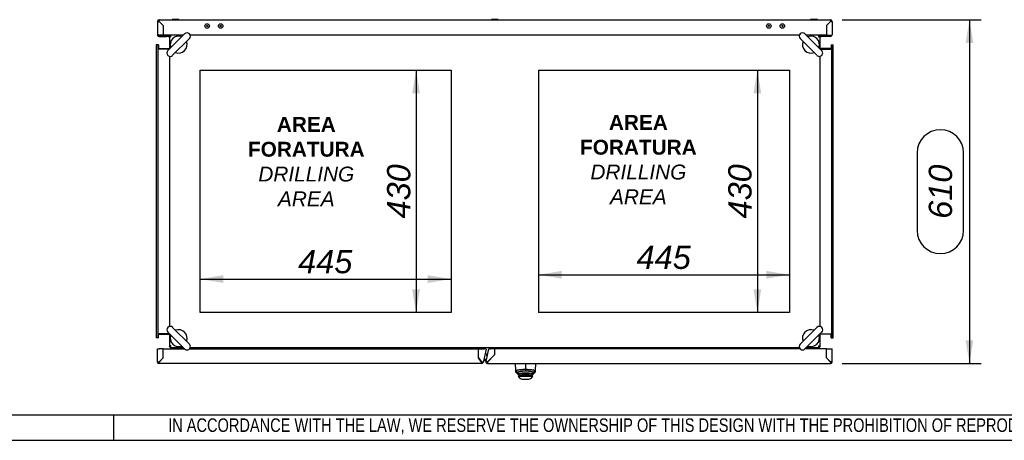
# Model space of a CAD drawing. Extents: x -12 to 412, y 11 to 308.
# Tile 6 of 11: x 202 to 319, y 11 to 61. Entities that reach past the tile are written whole.
import ezdxf
from ezdxf.lldxf.tags import DXFTag

# ---------------------------------------------------------------- set-up
doc = ezdxf.new("R2010")
doc.units = 0
doc.layers.get('0').update_dxf_attribs({"linetype": 'CONTINUOUS'})
for name, color, linetype in [('_TRANSLATION', 7, 'CONTINUOUS'), ('AE00100_03', 7, 'CONTINUOUS'), ('AE00121_01', 7, 'CONTINUOUS'), ('AE00198_03', 7, 'CONTINUOUS'), ('AE00219_03', 7, 'CONTINUOUS'), ('AE00715_01', 7, 'CONTINUOUS'), ('AE00992_10', 7, 'CONTINUOUS'), ('C0000000_06_GOMM', 7, 'CONTINUOUS'), ('DEFAULT', 7, 'CONTINUOUS'), ('DV4__TRANSLATION', 7, 'CONTINUOUS'), ('F0000000_08', 7, 'CONTINUOUS'), ('F0000000_12', 7, 'CONTINUOUS'), ('F0000000_13', 7, 'CONTINUOUS'), ('F0000000_42', 7, 'CONTINUOUS'), ('F0000000_43', 7, 'CONTINUOUS'), ('F0000000_45', 7, 'CONTINUOUS'), ('M0000000_14', 7, 'CONTINUOUS'), ('M0000000_37', 7, 'CONTINUOUS'), ('M0000000_38', 7, 'CONTINUOUS'), ('M0000000_39', 7, 'CONTINUOUS'), ('M0000000_60', 7, 'CONTINUOUS')]:
    doc.layers.add(name, color=color, linetype=linetype)
doc.styles.add('SEACAD_ARIAL', font='arial.ttf')
doc.styles.add('SEACAD_ARIALI', font='ariali.ttf')
tags = doc.linetypes.add('CENTER2', pattern=[28.575, 19.05, -3.175, 3.175, -3.175]).pattern_tags.tags
tags[10:11] = [DXFTag(74, 4), DXFTag(75, 0), DXFTag(340, '0'), DXFTag(46, 0.0), DXFTag(50, 0.0), DXFTag(44, 0.0), DXFTag(45, 0.0)]
tags[8:9] = [DXFTag(74, 4), DXFTag(75, 0), DXFTag(340, '0'), DXFTag(46, 0.0), DXFTag(50, 0.0), DXFTag(44, 0.0), DXFTag(45, 0.0)]
tags[6:7] = [DXFTag(74, 4), DXFTag(75, 0), DXFTag(340, '0'), DXFTag(46, 0.0), DXFTag(50, 0.0), DXFTag(44, 0.0), DXFTag(45, 0.0)]
tags[4:5] = [DXFTag(74, 4), DXFTag(75, 0), DXFTag(340, '0'), DXFTag(46, 0.0), DXFTag(50, 0.0), DXFTag(44, 0.0), DXFTag(45, 0.0)]
doc.dimstyles.new('ISO', dxfattribs={"dimtxt": 2.75, "dimasz": 2.75, "dimexe": 1.375, "dimexo": 1.375, "dimgap": 0.6875, "dimtad": 1, "dimdec": 1, "dimlfac": 15, "dimtxsty": 'SEACAD_ARIAL', "dimblk1": '_SE_FILLED', "dimblk2": '_SE_FILLED', "dimsah": 1, "dimcen": 1.375, "dimazin": 3, "dimtfac": 0.7, "dimtdec": 3, "dimtmove": 0, "dimatfit": 3})

# ---------------------------------------------------------------- blocks, each defined once
blk = doc.blocks.new('SE3')
at = {"layer": 'AE00100_03', "color": 7, "linetype": 'CONTINUOUS'}
for centre, radius in [((224.29, 59.97), 0.267), ((224.29, 59.97), 0.0667), ((225.89, 59.97), 0.267), ((225.89, 59.97), 0.0667), ((290.69, 59.97), 0.267), ((290.69, 59.97), 0.0667), ((292.29, 59.97), 0.267), ((292.29, 59.97), 0.0667)]:
    blk.add_circle(centre, radius, dxfattribs=at)
at = {"layer": 'AE00121_01', "color": 7, "linetype": 'CONTINUOUS'}
for radius, start, end in [(0.16, 83.6565, 251.3435), (0.147, 84.2187, 250.7813)]:
    blk.add_arc((257.46, 21.07), radius, start, end, dxfattribs=at)
at = {"layer": 'AE00198_03', "color": 7, "linetype": 'CONTINUOUS'}
for p, q in [((220.21, 21.8), (220.21, 21.77)), ((220.91, 21.77), (220.91, 21.8)), ((295.68, 21.8), (295.68, 21.77)), ((296.38, 21.77), (296.38, 21.8))]:
    blk.add_line(p, q, dxfattribs=at)
at = {"layer": 'AE00219_03', "color": 7, "linetype": 'CONTINUOUS'}
for p, q in [((220.96, 60.72), (220.16, 60.72)), ((220.16, 60.72), (220.16, 60.7)), ((220.96, 60.7), (220.96, 60.72)), ((258.69, 60.72), (257.89, 60.72)), ((257.89, 60.72), (257.89, 60.7)), ((258.69, 60.7), (258.69, 60.72)), ((296.43, 60.72), (295.63, 60.72)), ((295.63, 60.72), (295.63, 60.7)), ((296.43, 60.7), (296.43, 60.72))]:
    blk.add_line(p, q, dxfattribs=at)
at = {"layer": 'AE00715_01', "color": 7, "linetype": 'CONTINUOUS'}
for p, q in [((221.63, 59.04), (219.65, 57.06)), ((220.22, 56.5), (222.2, 58.48)), ((294.39, 58.48), (296.37, 56.5)), ((296.93, 57.06), (294.95, 59.04)), ((219.65, 23.74), (221.63, 21.76)), ((222.2, 22.33), (220.22, 24.31)), ((296.37, 24.31), (294.39, 22.33)), ((294.95, 21.76), (296.93, 23.74))]:
    blk.add_line(p, q, dxfattribs=at)
for centre, radius, start, end in [((220.93, 57.77), 1, 68.9605, 201.0395), ((221.92, 58.76), 0.4, 315, 135), ((294.67, 58.76), 0.4, 45, 225), ((295.66, 57.77), 1, 338.9605, 111.0395), ((219.94, 56.78), 0.4, 135, 315), ((220.93, 57.77), 1, 248.5782, 21.4218), ((295.66, 57.77), 1, 158.5782, 291.4218), ((296.65, 56.78), 0.4, 225, 45), ((219.94, 24.03), 0.4, 45, 225), ((220.93, 23.04), 1, 158.9605, 291.0395), ((220.93, 23.04), 1, 338.5782, 111.4218), ((295.66, 23.04), 1, 68.5782, 201.4218), ((295.66, 23.04), 1, 248.5782, 21.4218), ((296.65, 24.03), 0.4, 315, 135), ((221.92, 22.05), 0.4, 225, 45), ((294.67, 22.05), 0.4, 135, 315)]:
    blk.add_arc(centre, radius, start, end, dxfattribs=at)
at = {"layer": 'AE00992_10', "color": 7, "linetype": 'CONTINUOUS'}
for p, q in [((260.79, 19.2), (260.76, 20.04)), ((261.92, 20.02), (261.92, 19.36)), ((263.09, 20.04), (263.06, 19.2)), ((260.79, 19.03), (260.79, 19.2)), ((261.02, 18.98), (260.79, 19.2)), ((261.02, 18.81), (260.79, 19.03)), ((260.79, 19.03), (261.03, 18.8)), ((261.02, 18.98), (261.03, 18.84)), ((261.03, 18.84), (261.02, 18.84)), ((261.02, 18.84), (261.02, 18.81)), ((261.07, 18.77), (261.07, 18.85)), ((261.07, 18.7), (261.07, 18.77)), ((261.27, 18.57), (261.07, 18.77)), ((261.27, 18.5), (261.07, 18.7)), ((261.93, 19.36), (261.92, 19.13)), ((262.78, 18.77), (262.58, 18.57)), ((262.78, 18.7), (262.58, 18.5)), ((262.78, 18.77), (262.78, 18.86)), ((262.78, 18.77), (262.78, 18.7)), ((263.06, 19.2), (262.82, 18.98)), ((263.06, 19.03), (262.82, 18.81)), ((262.82, 18.8), (263.06, 19.03)), ((262.82, 18.84), (262.82, 18.98)), ((262.82, 18.81), (262.82, 18.84)), ((262.82, 18.84), (262.82, 18.84)), ((263.06, 19.2), (263.06, 19.03)), ((261.06, 18.5), (261.27, 18.5)), ((261.06, 18.5), (261.22, 18.34)), ((261.27, 18.57), (261.27, 18.5)), ((262.58, 18.5), (261.27, 18.5)), ((261.66, 18.17), (262.18, 18.17)), ((262.58, 18.5), (262.58, 18.57)), ((262.58, 18.5), (262.79, 18.5)), ((262.62, 18.34), (262.79, 18.5))]:
    blk.add_line(p, q, dxfattribs=at)
for centre, radius, start, end in [((261.92, 13.24), 5.67, 80.8971, 99.0474), ((261.66, 18.84), 0.667, 228.5904, 270), ((262.18, 18.84), 0.667, 270, 311.4096)]:
    blk.add_arc(centre, radius, start, end, dxfattribs=at)
for points, knots in [([(260.79, 19.2), (260.79, 19.21), (260.79, 19.21), (260.8, 19.22), (260.81, 19.23), (260.82, 19.24), (260.84, 19.24), (260.85, 19.25), (260.86, 19.25), (260.9, 19.26), (260.97, 19.28), (261.1, 19.3), (261.25, 19.32), (261.41, 19.34), (261.58, 19.35), (261.75, 19.36), (261.87, 19.36), (261.92, 19.36)], [0, 0, 0, 0, 0.050345, 0.095223, 0.134632, 0.168574, 0.197046, 0.220048, 0.23758, 0.249642, 0.383241, 0.499291, 0.605676, 0.70888, 0.808958, 0.905976, 1, 1, 1, 1]), ([(261.92, 19.13), (261.92, 19.13), (261.9, 19.13), (261.88, 19.13), (261.85, 19.13), (261.83, 19.13), (261.8, 19.13), (261.78, 19.13), (261.76, 19.13), (261.73, 19.13), (261.71, 19.13), (261.69, 19.13), (261.66, 19.13), (261.64, 19.12), (261.62, 19.12), (261.6, 19.12), (261.53, 19.11), (261.41, 19.1), (261.28, 19.08), (261.17, 19.06), (261.1, 19.04), (261.07, 19.02), (261.06, 19.01), (261.05, 19.01), (261.04, 19), (261.03, 18.99), (261.03, 18.98), (261.02, 18.98), (261.02, 18.98)], [0, 0, 0, 0, 0.016652, 0.03324, 0.049776, 0.066272, 0.082741, 0.099195, 0.115646, 0.132107, 0.14859, 0.165107, 0.18167, 0.198292, 0.214985, 0.23176, 0.248629, 0.372833, 0.49775, 0.62267, 0.748317, 0.784521, 0.82047, 0.856266, 0.892012, 0.927815, 0.963776, 1, 1, 1, 1]), ([(261.07, 18.77), (261.07, 18.77), (261.07, 18.77), (261.08, 18.78), (261.1, 18.79), (261.14, 18.8), (261.21, 18.82), (261.36, 18.84), (261.59, 18.86), (261.82, 18.87), (262.03, 18.87), (262.25, 18.86), (262.49, 18.84), (262.63, 18.82), (262.71, 18.8), (262.76, 18.79), (262.78, 18.78), (262.78, 18.77), (262.78, 18.77)], [0, 0, 0, 0, 0.025166, 0.054446, 0.087839, 0.125344, 0.199913, 0.250411, 0.382686, 0.499745, 0.500022, 0.617437, 0.74953, 0.800636, 0.874573, 0.925008, 0.966819, 1, 1, 1, 1]), ([(262.58, 18.57), (262.58, 18.57), (262.58, 18.58), (262.57, 18.59), (262.55, 18.59), (262.52, 18.61), (262.47, 18.62), (262.39, 18.64), (262.29, 18.65), (262.14, 18.67), (261.92, 18.68), (261.71, 18.67), (261.55, 18.65), (261.45, 18.64), (261.37, 18.62), (261.31, 18.6), (261.27, 18.59), (261.27, 18.57), (261.27, 18.57)], [0, 0, 0, 0, 0.031647, 0.063115, 0.094704, 0.126708, 0.189808, 0.252326, 0.31481, 0.377086, 0.500331, 0.623496, 0.685583, 0.748041, 0.810784, 0.873637, 0.936812, 1, 1, 1, 1]), ([(261.92, 19.36), (261.95, 19.36), (262.01, 19.36), (262.1, 19.36), (262.18, 19.35), (262.27, 19.35), (262.35, 19.34), (262.43, 19.34), (262.51, 19.33), (262.59, 19.32), (262.67, 19.31), (262.76, 19.3), (262.88, 19.28), (262.97, 19.26), (263.04, 19.23), (263.05, 19.22), (263.06, 19.2)], [0, 0, 0, 0, 0.0469, 0.094494, 0.142789, 0.191794, 0.241519, 0.29197, 0.343156, 0.395085, 0.447761, 0.501194, 0.617211, 0.750743, 0.831115, 1, 1, 1, 1]), ([(262.82, 18.98), (262.82, 18.98), (262.82, 18.98), (262.82, 18.98), (262.82, 18.99), (262.82, 18.99), (262.82, 19), (262.81, 19), (262.81, 19), (262.8, 19.01), (262.8, 19.01), (262.79, 19.01), (262.78, 19.02), (262.78, 19.02), (262.77, 19.03), (262.74, 19.04), (262.68, 19.06), (262.57, 19.08), (262.43, 19.1), (262.32, 19.12), (262.23, 19.12), (262.19, 19.12), (262.15, 19.13), (262.1, 19.13), (262.06, 19.13), (262.02, 19.13), (261.97, 19.13), (261.94, 19.13), (261.92, 19.13)], [0, 0, 0, 0, 0.018185, 0.036288, 0.054322, 0.072299, 0.090233, 0.108135, 0.126019, 0.143898, 0.161785, 0.179693, 0.197635, 0.215623, 0.23367, 0.25179, 0.377253, 0.50224, 0.626949, 0.751311, 0.782601, 0.813674, 0.844609, 0.875484, 0.906381, 0.93738, 0.96856, 1, 1, 1, 1])]:
    blk.add_open_spline(points, degree=3, knots=knots, dxfattribs=at)
at = {"layer": 'C0000000_06_GOMM', "color": 7, "linetype": 'CONTINUOUS'}
for p, q in [((256.61, 20.38), (256.62, 20.38)), ((256.7, 20.27), (256.7, 20.27)), ((256.74, 20.23), (256.74, 20.23))]:
    blk.add_line(p, q, dxfattribs=at)
at = {"layer": 'DV4__TRANSLATION', "color": 7, "linetype": 'CENTER2'}
for p, q in [((223.46, 26.07), (223.46, 54.74)), ((223.46, 54.74), (253.13, 54.74)), ((253.13, 54.74), (253.13, 26.07)), ((263.46, 54.74), (293.13, 54.74)), ((263.46, 54.74), (263.46, 26.07)), ((293.13, 54.74), (293.13, 26.07)), ((253.13, 26.07), (223.46, 26.07)), ((293.13, 26.07), (263.46, 26.07))]:
    blk.add_line(p, q, dxfattribs=at)
at = {"layer": 'F0000000_08', "color": 7, "linetype": 'CONTINUOUS'}
for p, q in [((219.99, 21.87), (219.99, 21.95)), ((220.92, 21.8), (220.06, 21.8)), ((221.32, 21.84), (221.29, 21.77)), ((221.35, 21.92), (221.32, 21.84)), ((295.27, 21.84), (295.23, 21.92)), ((295.29, 21.77), (295.27, 21.84)), ((296.53, 21.8), (295.66, 21.8)), ((296.59, 21.94), (296.59, 21.87))]:
    blk.add_line(p, q, dxfattribs=at)
for centre, radius, start, end in [((220.06, 21.87), 0.0667, 180, 270), ((220.92, 21.74), 0.0667, 69.6359, 90), ((220.92, 21.74), 0.0667, 30, 69.6359), ((221.23, 21.97), 0.133, 339.5226, 345.5225), ((295.36, 21.97), 0.133, 194.4775, 200.4774), ((295.66, 21.74), 0.0667, 110.3641, 150), ((295.66, 21.74), 0.0667, 90, 110.3641), ((296.53, 21.87), 0.0667, 270, 0)]:
    blk.add_arc(centre, radius, start, end, dxfattribs=at)
at = {"layer": 'F0000000_12', "color": 7, "linetype": 'CONTINUOUS'}
for p, q in [((219.09, 21.64), (219.1, 21.64)), ((297.49, 21.64), (297.49, 21.64))]:
    blk.add_line(p, q, dxfattribs=at)
at = {"layer": 'F0000000_13', "color": 7, "linetype": 'CONTINUOUS'}
for p, q in [((219.1, 21.59), (219.09, 21.58)), ((297.49, 21.58), (297.49, 21.59))]:
    blk.add_line(p, q, dxfattribs=at)
at = {"layer": 'F0000000_42', "color": 7, "linetype": 'CONTINUOUS'}
for p, q in [((218.43, 60.52), (218.43, 58.92)), ((218.61, 60.7), (258.01, 60.7)), ((219.09, 60.04), (218.61, 60.52)), ((218.61, 60.52), (218.61, 60.52)), ((218.61, 60.52), (218.61, 60.52)), ((258.58, 60.7), (258.01, 60.7)), ((258.58, 60.7), (297.97, 60.7)), ((297.49, 60.04), (297.97, 60.52)), ((297.97, 60.52), (297.97, 60.52)), ((297.97, 60.52), (297.97, 60.52)), ((298.16, 60.52), (298.16, 58.92)), ((218.61, 60.52), (219.09, 60.04)), ((219.1, 60.04), (219.09, 60.04)), ((219.09, 60.04), (219.09, 58.87)), ((219.1, 60.04), (219.1, 58.87)), ((297.97, 60.52), (297.49, 60.04)), ((297.49, 60.04), (297.49, 60.04)), ((297.49, 60.04), (297.49, 58.87)), ((297.49, 60.04), (297.49, 58.87)), ((218.61, 58.87), (218.43, 58.87)), ((218.45, 58.84), (218.61, 58.84)), ((219.09, 58.87), (218.61, 58.87)), ((218.61, 58.84), (218.61, 58.84)), ((218.61, 58.84), (218.61, 58.84)), ((218.61, 58.84), (219.49, 58.84)), ((218.61, 58.74), (219.49, 58.74)), ((219.09, 58.87), (219.09, 58.84)), ((221.46, 58.87), (219.1, 58.87)), ((219.1, 58.87), (219.1, 58.84)), ((219.49, 58.84), (219.69, 58.84)), ((219.69, 58.74), (219.49, 58.74)), ((219.69, 58.84), (219.91, 58.84)), ((219.69, 58.84), (219.69, 58.74)), ((219.69, 58.74), (219.84, 58.74)), ((294.28, 58.87), (222.3, 58.87)), ((297.49, 58.87), (295.12, 58.87)), ((296.67, 58.84), (296.89, 58.84)), ((296.75, 58.74), (296.89, 58.74)), ((296.89, 58.84), (297.09, 58.84)), ((296.89, 58.74), (296.89, 58.84)), ((297.09, 58.74), (296.89, 58.74)), ((297.97, 58.84), (297.09, 58.84)), ((297.97, 58.74), (297.09, 58.74)), ((297.49, 58.87), (297.97, 58.87)), ((297.49, 58.87), (297.49, 58.84)), ((297.49, 58.87), (297.49, 58.84)), ((297.97, 58.87), (298.15, 58.87)), ((298.14, 58.84), (297.97, 58.84)), ((297.98, 58.84), (297.97, 58.84)), ((297.97, 58.84), (297.97, 58.84))]:
    blk.add_line(p, q, dxfattribs=at)
for centre, radius, start, end in [((218.61, 60.52), 0.187, 90, 180), ((218.6, 72.12), 11.6, 269.1297, 270.0518), ((208.34, 60.54), 10.27, 359.8886, 0.9299), ((258.29, 63.98), 3.29, 265.0311, 274.9689), ((297.97, 60.52), 0.187, 0, 90), ((309.57, 60.53), 11.6, 179.1297, 180.0518), ((297.99, 70.79), 10.27, 269.8886, 270.9299), ((218.61, 58.92), 0.187, 180, 207.664), ((218.61, 58.92), 0.187, 207.664, 270), ((218.61, 58.92), 0.0867, 217.8681, 270), ((297.97, 58.92), 0.0867, 270, 322.1319), ((297.97, 58.92), 0.187, 270, 332.336), ((297.97, 58.92), 0.187, 332.336, 0)]:
    blk.add_arc(centre, radius, start, end, dxfattribs=at)
for centre, major_axis, start_param, end_param in [((218.61, 58.92), (0.187, 0), 3.141593, 3.431057), ((218.61, 58.92), (0.0867, 0), 3.803715, 4.712389), ((297.97, 58.92), (-0.0867, 0), 1.570796, 2.47947), ((297.97, 58.92), (-0.187, 0), 2.852128, 3.141593)]:
    blk.add_ellipse(centre, major_axis=major_axis, ratio=0.998462, start_param=start_param, end_param=end_param, dxfattribs=at)
at = {"layer": 'F0000000_43', "color": 7, "linetype": 'CONTINUOUS'}
for p, q in [((218.43, 20.22), (218.43, 21.77)), ((218.43, 21.77), (218.61, 21.77)), ((219.09, 21.77), (218.61, 21.77)), ((219.09, 20.71), (219.09, 21.77)), ((219.1, 20.7), (219.1, 21.77)), ((219.1, 21.77), (221.63, 21.77)), ((222.2, 21.77), (256.35, 21.77)), ((256.35, 20.71), (256.35, 21.77)), ((256.36, 21.77), (257.09, 21.77)), ((256.36, 20.71), (256.36, 21.77)), ((257.27, 21.75), (256.92, 20.18)), ((257.17, 21.77), (257.09, 21.77)), ((257.27, 21.75), (257.09, 21.77)), ((257.27, 21.75), (257.17, 21.77)), ((218.61, 20.23), (219.09, 20.71)), ((219.09, 20.7), (218.61, 20.22)), ((218.61, 20.22), (218.61, 20.23)), ((256.74, 20.04), (218.61, 20.04)), ((219.1, 20.7), (219.09, 20.7)), ((256.74, 20.22), (256.35, 20.71)), ((256.36, 20.71), (256.74, 20.23)), ((256.74, 20.22), (256.74, 20.23)), ((256.74, 20.23), (256.74, 20.22))]:
    blk.add_line(p, q, dxfattribs=at)
for centre, radius, start, end in [((218.59, 9.95), 10.27, 89.8886, 90.9299), ((218.61, 20.22), 0.187, 180, 270), ((207.01, 20.21), 11.6, 359.1297, 0.0518), ((268.34, 20.21), 11.6, 179.9482, 180.8703), ((256.74, 20.22), 0.187, 270, 347.5)]:
    blk.add_arc(centre, radius, start, end, dxfattribs=at)
blk.add_open_spline([(256.92, 20.18), (256.92, 20.18), (256.92, 20.18), (256.92, 20.18), (256.92, 20.19), (256.91, 20.19), (256.91, 20.19), (256.9, 20.19), (256.89, 20.19), (256.88, 20.19), (256.88, 20.2), (256.87, 20.2), (256.86, 20.2), (256.84, 20.2), (256.83, 20.21), (256.82, 20.21), (256.81, 20.21), (256.8, 20.21), (256.78, 20.22), (256.76, 20.22), (256.75, 20.22), (256.74, 20.23)], degree=3, knots=[0, 0, 0, 0, 0.0625, 0.125, 0.1875, 0.25, 0.25, 0.3125, 0.375, 0.4375, 0.5, 0.5, 0.5625, 0.625, 0.6875, 0.75, 0.75, 0.8125, 0.875, 0.9375, 1, 1, 1, 1], dxfattribs=at)
at = {"layer": 'F0000000_45', "color": 7, "linetype": 'CONTINUOUS'}
for p, q in [((257.26, 20.26), (257.6, 21.77)), ((257.44, 20.23), (258.28, 21.06)), ((257.44, 20.22), (258.28, 21.06)), ((258.28, 21.77), (257.79, 21.77)), ((258.28, 21.77), (258.28, 21.06)), ((294.38, 21.77), (258.28, 21.77)), ((258.28, 21.77), (258.28, 21.06)), ((297.49, 21.77), (294.96, 21.77)), ((297.49, 20.7), (297.49, 21.77)), ((297.49, 20.71), (297.49, 21.77)), ((297.49, 21.77), (297.97, 21.77)), ((297.97, 21.77), (298.16, 21.77)), ((298.16, 20.22), (298.16, 21.77)), ((257.26, 20.27), (257.26, 20.25)), ((257.26, 20.26), (257.26, 20.25)), ((257.43, 20.04), (257.45, 20.04)), ((257.44, 20.23), (257.44, 20.22)), ((257.44, 20.22), (257.44, 20.23)), ((257.44, 20.04), (297.97, 20.04)), ((297.97, 20.23), (297.49, 20.71)), ((297.49, 20.7), (297.49, 20.7)), ((297.49, 20.7), (297.97, 20.22)), ((297.97, 20.23), (297.97, 20.22))]:
    blk.add_line(p, q, dxfattribs=at)
for centre, radius, start, end in [((255.12, 9.84), 10.64, 77.4069, 78.4099), ((297.98, 8.63), 11.6, 89.1297, 90.0518), ((297.97, 20.22), 0.187, 270, 0), ((308.24, 20.2), 10.27, 179.8886, 180.9299)]:
    blk.add_arc(centre, radius, start, end, dxfattribs=at)
for points, knots in [([(257.6, 21.77), (257.6, 21.77), (257.6, 21.77), (257.62, 21.78), (257.64, 21.78), (257.67, 21.78), (257.69, 21.78), (257.74, 21.77), (257.76, 21.77), (257.79, 21.77)], [0, 0, 0, 0, 0.25, 0.25, 0.5, 0.5, 0.75, 0.75, 1, 1, 1, 1]), ([(257.43, 20.04), (257.41, 20.04), (257.38, 20.05), (257.34, 20.07), (257.32, 20.09), (257.28, 20.13), (257.27, 20.15), (257.26, 20.2), (257.26, 20.23), (257.26, 20.25)], [0.0412256, 0.0412256, 0.0412256, 0.0412256, 0.25, 0.25, 0.5, 0.5, 0.75, 0.75, 0.9527489, 0.9527489, 0.9527489, 0.9527489]), ([(257.44, 20.22), (257.44, 20.2), (257.44, 20.18), (257.44, 20.13), (257.44, 20.11), (257.44, 20.07), (257.44, 20.06), (257.44, 20.04), (257.44, 20.04), (257.44, 20.04)], [0, 0, 0, 0, 0.25, 0.25, 0.5, 0.5, 0.75, 0.75, 1, 1, 1, 1])]:
    blk.add_open_spline(points, degree=3, knots=knots, dxfattribs=at)
at = {"layer": 'M0000000_14', "color": 7, "linetype": 'CONTINUOUS'}
for p, q in [((221.39, 58.87), (221.39, 58.87)), ((295.19, 58.87), (295.19, 58.87)), ((218.55, 57.3), (219.83, 57.3)), ((298.04, 57.3), (296.76, 57.3)), ((218.55, 23.5), (219.83, 23.5)), ((298.04, 23.5), (296.76, 23.5)), ((221.39, 21.94), (221.39, 21.77)), ((295.19, 21.94), (295.19, 21.77))]:
    blk.add_line(p, q, dxfattribs=at)
at = {"layer": 'M0000000_37', "color": 7, "linetype": 'CONTINUOUS'}
for p, q in [((220.25, 58.87), (220.25, 58.87)), ((220.4, 58.87), (220.4, 58.87)), ((220.71, 58.87), (220.71, 58.87)), ((220.87, 58.87), (220.87, 58.87)), ((257.98, 58.87), (257.98, 58.87)), ((258.14, 58.87), (258.14, 58.87)), ((258.45, 58.87), (258.45, 58.87)), ((258.6, 58.87), (258.6, 58.87)), ((295.72, 58.87), (295.72, 58.87)), ((295.87, 58.87), (295.87, 58.87)), ((296.18, 58.87), (296.18, 58.87)), ((296.33, 58.87), (296.33, 58.87))]:
    blk.add_line(p, q, dxfattribs=at)
at = {"layer": 'M0000000_38', "color": 7, "linetype": 'CONTINUOUS'}
for p, q in [((221.46, 58.87), (221.46, 58.87)), ((295.13, 58.87), (295.13, 58.87)), ((221.46, 21.94), (221.46, 21.77)), ((295.13, 21.94), (295.13, 21.77)), ((256.46, 20.57), (256.47, 20.57)), ((256.6, 20.4), (256.6, 20.4)), ((256.97, 20.4), (257.29, 20.4)), ((257.01, 20.57), (257.33, 20.57)), ((257.62, 20.4), (257.62, 20.4)), ((257.79, 20.57), (257.79, 20.57))]:
    blk.add_line(p, q, dxfattribs=at)
at = {"layer": 'M0000000_39', "color": 7, "linetype": 'CONTINUOUS'}
for p, q in [((218.29, 57.74), (218.29, 23.07)), ((218.46, 57.74), (218.29, 57.74)), ((218.46, 57.74), (218.46, 23.07)), ((218.55, 57.74), (218.46, 57.74)), ((218.55, 57.74), (218.55, 57.24)), ((219.83, 57.24), (218.55, 57.24)), ((296.76, 57.24), (298.04, 57.24)), ((298.04, 57.74), (298.04, 57.24)), ((298.04, 57.74), (298.13, 57.74)), ((298.13, 23.07), (298.13, 57.74)), ((298.13, 57.74), (298.29, 57.74)), ((298.29, 23.07), (298.29, 57.74)), ((218.55, 23.07), (218.55, 23.57)), ((219.83, 23.57), (218.55, 23.57)), ((296.76, 23.57), (298.04, 23.57)), ((298.04, 23.07), (298.04, 23.57)), ((218.46, 23.07), (218.29, 23.07)), ((218.55, 23.07), (218.46, 23.07)), ((298.04, 23.07), (298.13, 23.07)), ((298.13, 23.07), (298.29, 23.07))]:
    blk.add_line(p, q, dxfattribs=at)
at = {"layer": 'M0000000_60', "color": 7, "linetype": 'CONTINUOUS'}
for p, q in [((219.83, 58.71), (219.83, 58.68)), ((219.83, 58.68), (219.83, 57.24)), ((220.01, 58.68), (220.01, 58.87)), ((221.46, 58.87), (220.01, 58.87)), ((294.28, 58.87), (222.3, 58.87)), ((296.57, 58.87), (295.12, 58.87)), ((296.57, 58.87), (296.57, 58.68)), ((296.59, 58.87), (296.57, 58.87)), ((296.76, 57.24), (296.76, 58.68)), ((219.83, 56.4), (219.83, 24.41)), ((296.76, 24.41), (296.76, 56.4)), ((219.83, 23.57), (219.83, 22.12)), ((296.76, 22.12), (296.76, 23.57)), ((220.01, 21.94), (220.01, 22.12)), ((296.57, 22.12), (296.57, 21.94)), ((296.76, 22.1), (296.76, 22.13)), ((219.99, 21.94), (220.01, 21.94)), ((220.01, 21.94), (221.46, 21.94)), ((222.3, 21.94), (294.28, 21.94)), ((295.12, 21.94), (296.57, 21.94))]:
    blk.add_line(p, q, dxfattribs=at)
for centre, radius, start, end in [((220.01, 58.68), 0.187, 99.2596, 172.5259), ((220.01, 58.66), 0.206, 88.7849, 98.1018), ((296.57, 58.68), 0.187, 0, 83.5192), ((220.01, 22.12), 0.187, 180, 263.5192), ((296.57, 22.14), 0.206, 268.7844, 278.1031), ((296.57, 22.12), 0.187, 279.2603, 352.525)]:
    blk.add_arc(centre, radius, start, end, dxfattribs=at)
for points, knots in [([(220.01, 58.68), (219.99, 58.68), (219.96, 58.68), (219.92, 58.68), (219.9, 58.68), (219.86, 58.68), (219.85, 58.68), (219.83, 58.68), (219.83, 58.68), (219.83, 58.68)], [0, 0, 0, 0, 0.25, 0.25, 0.5, 0.5, 0.75, 0.75, 1, 1, 1, 1]), ([(296.57, 58.68), (296.57, 58.68), (296.58, 58.68), (296.58, 58.68), (296.59, 58.68), (296.6, 58.68), (296.61, 58.68), (296.63, 58.68), (296.64, 58.68), (296.66, 58.68), (296.68, 58.68), (296.69, 58.68), (296.7, 58.68), (296.72, 58.68), (296.73, 58.68), (296.74, 58.68), (296.74, 58.68), (296.75, 58.68), (296.75, 58.68), (296.76, 58.68), (296.76, 58.68), (296.76, 58.68), (296.76, 58.68), (296.76, 58.68), (296.76, 58.68)], [0, 0, 0, 0, 0.015632, 0.031264, 0.062522, 0.093779, 0.125036, 0.187528, 0.25002, 0.312514, 0.37501, 0.437506, 0.5, 0.562494, 0.62499, 0.687486, 0.74998, 0.812472, 0.874964, 0.906221, 0.937478, 0.968736, 0.984368, 1, 1, 1, 1]), ([(220.01, 22.12), (220.01, 22.12), (220.01, 22.12), (220, 22.12), (219.99, 22.12), (219.98, 22.12), (219.97, 22.12), (219.96, 22.12), (219.94, 22.12), (219.92, 22.12), (219.91, 22.12), (219.89, 22.12), (219.88, 22.12), (219.87, 22.12), (219.86, 22.12), (219.85, 22.12), (219.84, 22.12), (219.83, 22.12), (219.83, 22.12), (219.83, 22.12), (219.83, 22.12), (219.83, 22.12), (219.83, 22.12), (219.83, 22.12), (219.83, 22.12)], [0, 0, 0, 0, 0.015632, 0.031264, 0.062522, 0.093779, 0.125036, 0.187528, 0.25002, 0.312514, 0.37501, 0.437506, 0.5, 0.562494, 0.62499, 0.687486, 0.74998, 0.812472, 0.874964, 0.906221, 0.937478, 0.968736, 0.984368, 1, 1, 1, 1]), ([(296.57, 22.12), (296.6, 22.12), (296.62, 22.12), (296.67, 22.12), (296.69, 22.12), (296.72, 22.12), (296.74, 22.12), (296.75, 22.12), (296.76, 22.12), (296.76, 22.12)], [0, 0, 0, 0, 0.25, 0.25, 0.5, 0.5, 0.75, 0.75, 1, 1, 1, 1])]:
    blk.add_open_spline(points, degree=3, knots=knots, dxfattribs=at)
blk = doc.blocks.new('DMBLK184')
at = {"layer": '_TRANSLATION', "linetype": 'CONTINUOUS'}
for points in [[(289.79, 51.99), (289.33, 54.74), (288.87, 51.99)], [(289.79, 28.82), (288.87, 28.82), (289.33, 26.07)]]:
    blk.add_hatch(color=7, dxfattribs=at).paths.add_polyline_path(points)
at = {"layer": '_TRANSLATION', "color": 7, "linetype": 'CONTINUOUS'}
blk.add_line((289.33, 54.74), (289.33, 26.07), dxfattribs=at)
at = {"layer": '_TRANSLATION', "color": 7, "linetype": 'CONTINUOUS', "style": 'SEACAD_ARIALI'}
blk.add_text('430', height=2.75, rotation=90, dxfattribs=at).set_placement((288.64, 37.2))
blk = doc.blocks.new('_SE_FILLED')
at = {"color": 0}
blk.add_line((0, 0), (-1, 0), dxfattribs=at)
blk.add_solid([(0, 0), (-1, -0.1665), (-1, 0.1665), (0, 0)], dxfattribs=at)
blk = doc.blocks.new('DMBLK200')
at = {"layer": '_TRANSLATION', "linetype": 'CONTINUOUS'}
for points in [[(248.53, 51.99), (249.45, 51.99), (248.99, 54.74)], [(248.53, 28.82), (248.99, 26.07), (249.45, 28.82)]]:
    blk.add_hatch(color=7, dxfattribs=at).paths.add_polyline_path(points)
at = {"layer": '_TRANSLATION', "color": 7, "linetype": 'CONTINUOUS'}
blk.add_line((248.99, 54.74), (248.99, 26.07), dxfattribs=at)
at = {"layer": '_TRANSLATION', "color": 7, "linetype": 'CONTINUOUS', "style": 'SEACAD_ARIALI'}
blk.add_text('430', height=2.75, rotation=90, dxfattribs=at).set_placement((248.31, 37.2))
blk = doc.blocks.new('DMBLK201')
at = {"layer": '_TRANSLATION', "linetype": 'CONTINUOUS'}
for points in [[(266.21, 31), (263.46, 30.54), (266.21, 30.08)], [(290.38, 31), (290.38, 30.08), (293.13, 30.54)]]:
    blk.add_hatch(color=7, dxfattribs=at).paths.add_polyline_path(points)
at = {"layer": '_TRANSLATION', "color": 7, "linetype": 'CONTINUOUS'}
blk.add_line((263.46, 30.54), (293.13, 30.54), dxfattribs=at)
at = {"layer": '_TRANSLATION', "color": 7, "linetype": 'CONTINUOUS', "style": 'SEACAD_ARIALI'}
blk.add_text('445', height=2.75, dxfattribs=at).set_placement((275.05, 31.23))
blk = doc.blocks.new('DMBLK202')
at = {"layer": '_TRANSLATION', "linetype": 'CONTINUOUS'}
for points in [[(226.21, 30.49), (223.46, 30.03), (226.21, 29.57)], [(250.38, 30.49), (250.38, 29.57), (253.13, 30.03)]]:
    blk.add_hatch(color=7, dxfattribs=at).paths.add_polyline_path(points)
at = {"layer": '_TRANSLATION', "color": 7, "linetype": 'CONTINUOUS'}
blk.add_line((223.46, 30.03), (253.13, 30.03), dxfattribs=at)
at = {"layer": '_TRANSLATION', "color": 7, "linetype": 'CONTINUOUS', "style": 'SEACAD_ARIALI'}
blk.add_text('445', height=2.75, dxfattribs=at).set_placement((235.05, 30.72))
blk = doc.blocks.new('DMBLK203')
at = {"layer": '_TRANSLATION', "linetype": 'CONTINUOUS'}
for points in [[(314.86, 57.95), (314.4, 60.7), (313.94, 57.95)], [(314.86, 22.79), (313.94, 22.79), (314.4, 20.04)]]:
    blk.add_hatch(color=7, dxfattribs=at).paths.add_polyline_path(points)
at = {"layer": '_TRANSLATION', "color": 7, "linetype": 'CONTINUOUS'}
for p, q in [((299.35, 60.7), (315.78, 60.7)), ((314.4, 60.7), (314.4, 20.04)), ((308.21, 44.95), (308.21, 35.79)), ((313.71, 35.79), (313.71, 44.95)), ((299.35, 20.04), (315.78, 20.04))]:
    blk.add_line(p, q, dxfattribs=at)
for centre, start, end in [((310.96, 44.95), 0, 180), ((310.96, 35.79), 180, 0)]:
    blk.add_arc(centre, 2.75, start, end, dxfattribs=at)
at = {"layer": '_TRANSLATION', "color": 7, "linetype": 'CONTINUOUS', "style": 'SEACAD_ARIALI'}
blk.add_text('610', height=2.75, rotation=90, dxfattribs=at).set_placement((312.34, 37.16))

msp = doc.modelspace()

# ---------------------------------------------------------------- linework, layer by layer
at = {"color": 7, "linetype": 'CONTINUOUS'}
for p, q in [((213.2718, 10.9545), (213.2718, 13.9833)), ((6.2345, 10.9591), (412.092, 10.9591))]:
    msp.add_line(p, q, dxfattribs=at)
at = {"layer": 'DEFAULT', "color": 7, "linetype": 'CONTINUOUS'}
msp.add_line((6.2345, 13.9879), (412.092, 13.9879), dxfattribs=at)

# ---------------------------------------------------------------- block references
at = {"layer": '_TRANSLATION'}
msp.add_blockref('SE3', (0, 0), dxfattribs=at)

# ---------------------------------------------------------------- texts
at = {"insert": (219.6882, 11.6523), "char_height": 1.6, "width": 181.995713, "attachment_point": 7}
msp.add_mtext('{\\fArial Narrow|b0||i0||c0|p34;\\C7;\\H1.6;\\W0.94;IN ACCORDANCE WITH THE LAW, WE RESERVE THE OWNERSHIP OF THIS DESIGN WITH THE PROHIBITION OF REPRODUCING IT AND MAKING IT KNOWN TO THIRD PARTIES WITHOUT OUR AUTHORIZATION}', dxfattribs=at)
at = {"layer": '_TRANSLATION', "char_height": 1.76, "width": 15.574055, "attachment_point": 5}
for insert in [(236.0144, 43.9222), (275.2643, 44.1632)]:
    msp.add_mtext('{\\fArial|b1||i0||c0|p34;\\C7;\\H1.76;\\W1.;AREA\\P}{\\fArial|b1||i0||c0|p34;\\C7;\\H1.76;\\W1.;FORATURA \\P}{\\fArial|b0||i1||c0|p34;\\C7;\\H1.76;\\W1.;DRILLING\\P}{\\fArial|b0||i1||c0|p34;\\C7;\\H1.76;\\W1.;AREA}', dxfattribs=dict(at, insert=insert))

# ---------------------------------------------------------------- dimensions: what is measured, and where the dimension line sits
at = {"layer": '_TRANSLATION', "color": 7, "linetype": 'CONTINUOUS'}
for base, p1, p2, angle, picture, middle in [((314.4012, 60.7039), (297.9721, 60.7039), (297.9721, 20.0373), 270, 'DMBLK203', (314.4012, 40.3706)), ((248.9929, 54.7373), (253.1255, 54.7373), (253.1255, 26.0706), 270, 'DMBLK200', (248.9929, 40.4039)), ((289.3268, 54.7373), (263.4588, 54.7373), (263.4588, 26.0706), 270, 'DMBLK184', (289.3268, 40.4039)), ((263.4588, 30.5398), (263.4588, 26.0706), (293.1255, 26.0706), 360, 'DMBLK201', (278.2921, 30.5398)), ((223.4588, 30.0317), (223.4588, 26.0706), (253.1255, 26.0706), 0, 'DMBLK202', (238.2921, 30.0317))]:
    dim = msp.add_linear_dim(base=base, p1=p1, p2=p2, angle=angle, text='\\A1;<>', dimstyle='ISO', dxfattribs=at)
    dim.commit()
    dim.dimension.update_dxf_attribs({"geometry": picture, "text_midpoint": middle, "dimtype": 161})

doc.saveas('drawing.dxf')
